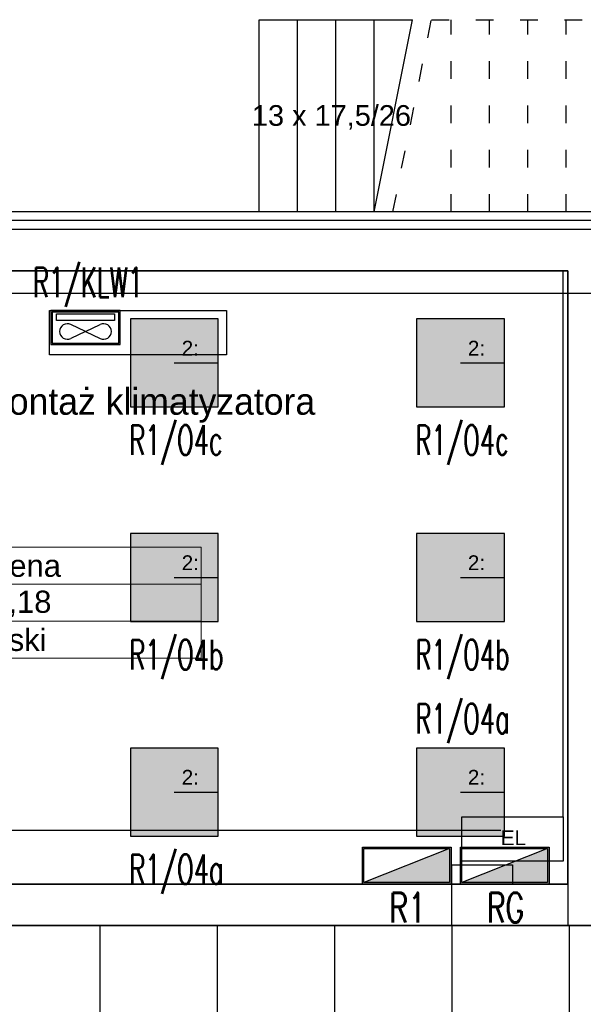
# Model space of a CAD drawing. Header units: millimetres. Extents: x -94648 to 68781, y -29623 to 11990.
# Tile 57 of 181: x -36037 to -35656, y -12887 to -12221. Entities that reach past the tile are written whole.
import ezdxf
from ezdxf.enums import TextEntityAlignment as Align

# ---------------------------------------------------------------- set-up
doc = ezdxf.new("R2010")
doc.units = ezdxf.units.MM
doc.linetypes.add('ACAD_ISO03W100', pattern=[30, 12, -18])
doc.linetypes.add('BUD', pattern=[0])
for name, color, linetype in [('-podklad', 8, 'Continuous'), ('A_TABELKA', 7, 'Continuous'), ('HATCH', 204, 'Continuous'), ('rexp_Leuchten_Besch', 7, 'Continuous'), ('rexp_Oprawy', 7, 'Continuous')]:
    doc.layers.add(name, color=color, linetype=linetype)
for name, color, linetype, lineweight in [('6_TEXTS', 7, 'Continuous', 13), ('A52_WIDOK', 30, 'Continuous', 18), ('A_POWTARZALNE$0$A30_OPIS_POM', 2, 'Continuous', 18), ('IE_ATRYBUTY_ BLOCK_1', 7, 'Continuous', 18), ('IE_ATRYBUTY_ BLOCK_2', 7, 'Continuous', 18), ('IE_oswietlenie_nr_obw', 51, 'Continuous', 20), ('IE_rozdzielnice', 1, 'Continuous', 25), ('IE_urzadzenia', 30, 'Continuous', 25)]:
    doc.layers.add(name, color=color, linetype=linetype, lineweight=lineweight)
doc.layers.add('Area', color=6, linetype='Continuous', lineweight=35, plot=False)
doc.styles.add('A_POWTARZALNE$0$Arial', font='arial.ttf')
doc.styles.add('Arial', font='arial.ttf')
doc.styles.add('bc tabelka nazwy', font='arial.ttf', dxfattribs={"height": 0.45})
doc.styles.add('ROMANS', font='romans.shx', dxfattribs={"width": 0.75, "height": 10})
doc.styles.get("Standard").update_dxf_attribs({"font": 'arial.ttf'})
doc.styles.add('temp', font='tahoma.ttf', dxfattribs={"height": 12})
doc.linetypes.add('TRACKS', pattern='A,3.81,[130,ltypeshp.shx,S=6.35,R=0,X=0,Y=0],3.81', length=7.62)
doc.linetypes.add('ZIGZAG', pattern='A,0.00254,-5.08,[131,ltypeshp.shx,S=5.08,R=0,X=-5.08,Y=0],-10.16,[131,ltypeshp.shx,S=5.08,R=180,X=5.08,Y=0],-5.08', length=20.32254)

# ---------------------------------------------------------------- blocks, each defined once
blk = doc.blocks.new('A_POWTARZALNE$0$ddd')
at = {"color": 8}
for p, q in [((2946.57, 2004.64), (2946.57, 1929.64)), ((2946.57, 2004.64), (3105.6, 2004.64)), ((3105.6, 2004.64), (3105.6, 1929.64)), ((2946.57, 1979.64), (3105.6, 1979.64)), ((2946.57, 1954.64), (3105.6, 1954.64)), ((2946.57, 1929.64), (3105.6, 1929.64))]:
    blk.add_line(p, q, dxfattribs=at)
at = {"color": 8, "style": 'A_POWTARZALNE$0$Arial'}
for tag, p in [('NAZWA_POMIESZCZENIA', (2951.26, 1984.67)), ('POWIERZCHNIA', (2951.77, 1960.3)), ('RODZAJ_POSADZKI', (2951.99, 1934.53))]:
    blk.add_attdef(tag, p, '', height=15, dxfattribs=at)
blk = doc.blocks.new('Goscim_parter')
at = {"layer": 'HATCH', "linetype": 'BUD'}
h = blk.add_hatch(dxfattribs=at)
h.set_pattern_fill('ANSI37', color=8, scale=25, angle=45)
h.set_pattern_definition([(90, (-45348.77, -1321.09), (-79.375, 0), []), (180, (-45348.77, -1321.09), (0, -79.375), [])])
h.paths.add_polyline_path([(-36586.06, -12833.74), (-36586.06, -14283.74), (-35303.06, -14283.74), (-35303.06, -12833.74)])
at = {"color": 8, "linetype": 'BUD'}
for p, q in [((-35875.06, -12350.74), (-35875.06, -12220.74)), ((-35849.06, -12350.74), (-35849.06, -12220.74)), ((-35823.06, -12350.74), (-35823.06, -12220.74)), ((-35797.06, -12350.74), (-35797.06, -12220.74)), ((-35536.62, -12350.74), (-36626.06, -12350.74)), ((-35536.62, -12362.74), (-36614.06, -12362.74)), ((-35666.06, -12390.74), (-36586.06, -12390.74)), ((-35666.06, -12390.74), (-35666.06, -12805.74)), ((-35666.06, -12805.74), (-35703.56, -12805.74)), ((-35536.62, -12833.74), (-35744.56, -12833.74))]:
    blk.add_line(p, q, dxfattribs=at)
at = {"color": 8, "linetype": 'ACAD_ISO03W100'}
for p, q in [((-35745.06, -12350.74), (-35745.06, -12220.74)), ((-35719.06, -12350.74), (-35719.06, -12220.74)), ((-35693.06, -12350.74), (-35693.06, -12220.74)), ((-35667.06, -12350.74), (-35667.06, -12220.74))]:
    blk.add_line(p, q, dxfattribs=at)
at = {"color": 8, "linetype": 'ZIGZAG'}
blk.add_line((-35536.62, -12356.74), (-36620.06, -12356.74), dxfattribs=at)
at = {"color": 8, "linetype": 'BUD'}
for points in [[(-35875.06, -12220.74), (-35771.06, -12220.74)], [(-35797.06, -12350.74), (-35771.06, -12220.74)], [(-35657.06, -12350.74), (-35735.06, -12350.74)], [(-35703.56, -12833.74), (-35744.56, -12833.74), (-35744.56, -12792.74), (-35703.56, -12792.74), (-35703.56, -12805.74)], [(-36144.56, -12833.74), (-35744.56, -12833.74)]]:
    blk.add_lwpolyline(points, dxfattribs=at)
at = {"color": 8, "linetype": 'ACAD_ISO03W100'}
for points in [[(-35784.39, -12350.74), (-35758.39, -12220.74)], [(-35758.39, -12220.74), (-35563.06, -12220.74)]]:
    blk.add_lwpolyline(points, dxfattribs=at)
at = {"color": 8}
for points in [[(-34840.06, -14323.74), (-34840.06, -13943.36), (-35275.06, -13943.36), (-35263.06, -12350.74), (-36626.06, -12350.74), (-36626.06, -14323.74)], [(-35669.3, -12760.31), (-35669.3, -12790.33), (-35737.71, -12790.33), (-35737.71, -12760.31)]]:
    blk.add_lwpolyline(points, close=True, dxfattribs=at)
for points in [[(-35669.3, -12760.31), (-35669.3, -12390.74), (-35957.2, -12390.74)], [(-35711.42, -12769.39), (-36586.06, -12769.39), (-36586.06, -14034.18)], [(-35666.06, -12775.31), (-35666.06, -12833.74), (-35303.06, -12833.74), (-35303.06, -14051.34)]]:
    blk.add_lwpolyline(points, dxfattribs=at)
at = {"color": 8, "linetype": 'BUD'}
blk.add_lwpolyline([(-36016.98, -12447.65), (-36016.98, -12417.65), (-35896.98, -12417.65), (-35896.98, -12447.65)], close=True, dxfattribs=at)
at = {"layer": 'Area', "color": 8, "linetype": 'BUD'}
for points in [[(-36586.06, -12390.74), (-35666.06, -12390.74), (-35666.06, -12805.74), (-36586.06, -12805.74)], [(-36586.06, -12833.74), (-35303.06, -12833.74), (-35303.06, -14283.74), (-36586.06, -14283.74)]]:
    blk.add_lwpolyline(points, close=True, dxfattribs=at)
at = {"layer": 'HATCH', "color": 8, "linetype": 'TRACKS', "ltscale": 2}
blk.add_lwpolyline([(-36571.06, -12405.74), (-35318.06, -12405.74), (-35318.06, -14268.74), (-36571.06, -14268.74)], close=True, dxfattribs=at)
at = {"layer": 'A_POWTARZALNE$0$A30_OPIS_POM', "color": 8}
blk.add_blockref('A_POWTARZALNE$0$ddd', (-39019.77, -14582.46), dxfattribs=at).add_auto_attribs({'NAZWA_POMIESZCZENIA': 'Scena', 'POWIERZCHNIA': '38,18', 'RODZAJ_POSADZKI': 'deski'})
at = {"layer": '6_TEXTS', "color": 8, "insert": (-35837.05, -12470.08), "char_height": 18, "width": 364.9326, "attachment_point": 3, "style": 'temp'}
blk.add_mtext('{\\fCentury Gothic|b0|i0|c238|p34;montaż klimatyzatora}', dxfattribs=at)
at = {"layer": 'A52_WIDOK', "color": 8, "insert": (-35826.02, -12278.56), "char_height": 14, "attachment_point": 2, "style": 'Arial'}
blk.add_mtext('\\A1;13 x 17,5/26', dxfattribs=at)
at = {"layer": 'A_TABELKA', "color": 8, "insert": (-35711.42, -12769.39), "char_height": 10, "width": 56.0286, "attachment_point": 1, "style": 'bc tabelka nazwy'}
blk.add_mtext('EL', dxfattribs=at)
blk = doc.blocks.new('rexp_lib_9')
at = {"layer": 'rexp_Oprawy', "true_color": 0xff00ff}
blk.add_hatch(color=6, dxfattribs=at).paths.add_polyline_path([(-0.2975, -0.2975), (0.2975, -0.2975), (0.2975, 0.2975), (-0.2975, 0.2975)])
at = {"layer": 'rexp_Oprawy', "color": 6, "true_color": 0xff00ff}
blk.add_lwpolyline([(-0.2975, -0.2975), (0.2975, -0.2975), (0.2975, 0.2975), (-0.2975, 0.2975)], close=True, dxfattribs=at)
at = {"layer": 'rexp_Oprawy', "color": 7}
blk.add_lwpolyline([(-0.2975, -0.2975), (0.2975, -0.2975), (0.2975, 0.2975), (-0.2975, 0.2975)], close=True, dxfattribs=at)
blk.add_lwpolyline([(0, 0), (0.2975, 0)], dxfattribs=at)
at = {"layer": 'rexp_Leuchten_Besch', "flags": 8}
blk.add_attdef('Label', (0.05, 0.05), '', height=0.1, dxfattribs=at)
blk = doc.blocks.new('urzadzenie_klimatyzatorS')
h = blk.add_hatch(color=256)
h.paths.add_polyline_path([(-225, -10), (-225, -220), (225, -220), (225, -10)], flags=16)
h.paths.add_polyline_path([(-235, -230), (-235, 0), (235, 0), (235, -230)])
for q in [(-99, -93.7), (99, -93.7), (-99, -187.8), (99, -187.8)]:
    blk.add_line((0, -140.7), q)
for points in [[(-235, -230), (235, -230), (235, 0), (-235, 0)], [(-225, -220), (225, -220), (225, -10), (-225, -10)], [(197.3, -21.1), (197.3, -67.7), (-197.3, -67.7), (-197.3, -21.1)]]:
    blk.add_lwpolyline(points, close=True)
for centre, start, end in [((-122.2, -142.4), 64.57208, 178.20375), ((122.2, -142.4), 1.79625, 115.42792), ((-122.2, -139.1), 181.79625, 295.42792), ((122.2, -139.1), 244.57208, 358.20375)]:
    blk.add_arc(centre, 54, start, end)
at = {"layer": 'IE_ATRYBUTY_ BLOCK_1', "style": 'ROMANS', "width": 0.7, "flags": 8}
blk.add_attdef('TYP', text='', height=200, dxfattribs=at).set_placement((0, 25), align=Align.CENTER)
at = {"layer": 'IE_ATRYBUTY_ BLOCK_2', "style": 'ROMANS', "width": 0.6, "flags": 8}
for tag, p in [('OPIS1', (2.9, -405)), ('OPIS2', (2.9, -591))]:
    blk.add_attdef(tag, text='', height=150, dxfattribs=at).set_placement(p, align=Align.CENTER)
blk = doc.blocks.new('rozdzielnica')
h = blk.add_hatch(color=256)
h.paths.add_polyline_path([(-290, -10), (-290, -240), (290, -240), (290, -10)], flags=16)
h.paths.add_polyline_path([(-300, 0), (-300, -250), (300, -250), (300, 0)])
blk.add_hatch(color=256).paths.add_polyline_path([(-290, -240), (290, -10), (290, -240)])
blk.add_line((290, -10), (-290, -240))
for points in [[(-300, 0), (300, 0), (300, -250), (-300, -250)], [(-290, -10), (290, -10), (290, -240), (-290, -240)]]:
    blk.add_lwpolyline(points, close=True)
at = {"layer": 'IE_ATRYBUTY_ BLOCK_1', "style": 'ROMANS', "width": 0.7, "flags": 8}
blk.add_attdef('TYP', text='', height=200, dxfattribs=at).set_placement((0, -398.5), align=Align.MIDDLE_CENTER)
at = {"layer": 'IE_ATRYBUTY_ BLOCK_2', "style": 'ROMANS', "width": 0.6, "flags": 8}
for tag, p in [('OPIS1', (0, -601.5)), ('OPIS2', (0, -801.5))]:
    blk.add_attdef(tag, text='', height=150, dxfattribs=at).set_placement(p, align=Align.MIDDLE_CENTER)

msp = doc.modelspace()

# ---------------------------------------------------------------- block references
at = {"layer": '-podklad'}
msp.add_blockref('Goscim_parter', (0, 0), dxfattribs=at)
at = {"layer": 'IE_rozdzielnice'}
ref = msp.add_blockref('rozdzielnica', (-35775.03148, -12780.73975), dxfattribs=dict(at, xscale=0.1, yscale=0.1, zscale=0.1, rotation=360))
ref.add_attrib('TYP', 'R1', dxfattribs={"layer": 'IE_ATRYBUTY_ BLOCK_1', "height": 20, "style": 'ROMANS', "width": 0.7}).set_placement((-35774.49701, -12821.62466), align=Align.MIDDLE_CENTER)
ref = msp.add_blockref('rozdzielnica', (-35708.71786, -12780.73975), dxfattribs=dict(at, xscale=0.1, yscale=0.1, zscale=0.1, rotation=360))
ref.add_attrib('TYP', 'RG', dxfattribs={"layer": 'IE_ATRYBUTY_ BLOCK_1', "height": 20, "style": 'ROMANS', "width": 0.7}).set_placement((-35708.18339, -12821.62466), align=Align.MIDDLE_CENTER)
at = {"layer": 'IE_urzadzenia', "xscale": 0.1, "yscale": 0.1, "zscale": 0.1, "rotation": 360}
msp.add_blockref('urzadzenie_klimatyzatorS', (-35992.49515, -12417.65345), dxfattribs=at)
at = {"layer": 'rexp_Oprawy'}
ref = msp.add_blockref('rexp_lib_9', (-35932.38355, -12453.03988, 600), dxfattribs=dict(at, xscale=100, yscale=100, zscale=100))
ref.add_attrib('Label', '2:', (-35927.38355, -12448.03988, 600), dxfattribs={"layer": 'rexp_Leuchten_Besch', "height": 10})
ref = msp.add_blockref('rexp_lib_9', (-35738.70869, -12453.03988, 600), dxfattribs=dict(at, xscale=100, yscale=100, zscale=100))
ref.add_attrib('Label', '2:', (-35733.70869, -12448.03988, 600), dxfattribs={"layer": 'rexp_Leuchten_Besch', "height": 10})
ref = msp.add_blockref('rexp_lib_9', (-35932.38355, -12598.23985, 600), dxfattribs=dict(at, xscale=100, yscale=100, zscale=100))
ref.add_attrib('Label', '2:', (-35927.38355, -12593.23985, 600), dxfattribs={"layer": 'rexp_Leuchten_Besch', "height": 10})
ref = msp.add_blockref('rexp_lib_9', (-35738.70869, -12598.23985, 600), dxfattribs=dict(at, xscale=100, yscale=100, zscale=100))
ref.add_attrib('Label', '2:', (-35733.70869, -12593.23985, 600), dxfattribs={"layer": 'rexp_Leuchten_Besch', "height": 10})
ref = msp.add_blockref('rexp_lib_9', (-35932.38355, -12743.43981, 600), dxfattribs=dict(at, xscale=100, yscale=100, zscale=100))
ref.add_attrib('Label', '2:', (-35927.38355, -12738.43981, 600), dxfattribs={"layer": 'rexp_Leuchten_Besch', "height": 10})
ref = msp.add_blockref('rexp_lib_9', (-35738.70869, -12743.43981, 600), dxfattribs=dict(at, xscale=100, yscale=100, zscale=100))
ref.add_attrib('Label', '2:', (-35733.70869, -12738.43981, 600), dxfattribs={"layer": 'rexp_Leuchten_Besch', "height": 10})

# ---------------------------------------------------------------- texts
at = {"layer": 'IE_oswietlenie_nr_obw', "style": 'ROMANS', "width": 0.6}
for s, p in [('R1/KLW1', (-36028.12972, -12408.41675, 150)), ('R1/O4c', (-35962.94881, -12515.2625, 150)), ('R1/O4c', (-35769.27396, -12515.2625, 150)), ('R1/O4b', (-35962.94881, -12660.46247, 150)), ('R1/O4b', (-35769.27396, -12660.46247, 150)), ('R1/O4a', (-35769.27396, -12703.72784, 150)), ('R1/O4a', (-35962.94881, -12805.66243, 150))]:
    msp.add_text(s, height=20, dxfattribs=at).set_placement(p)

doc.saveas('drawing.dxf')
